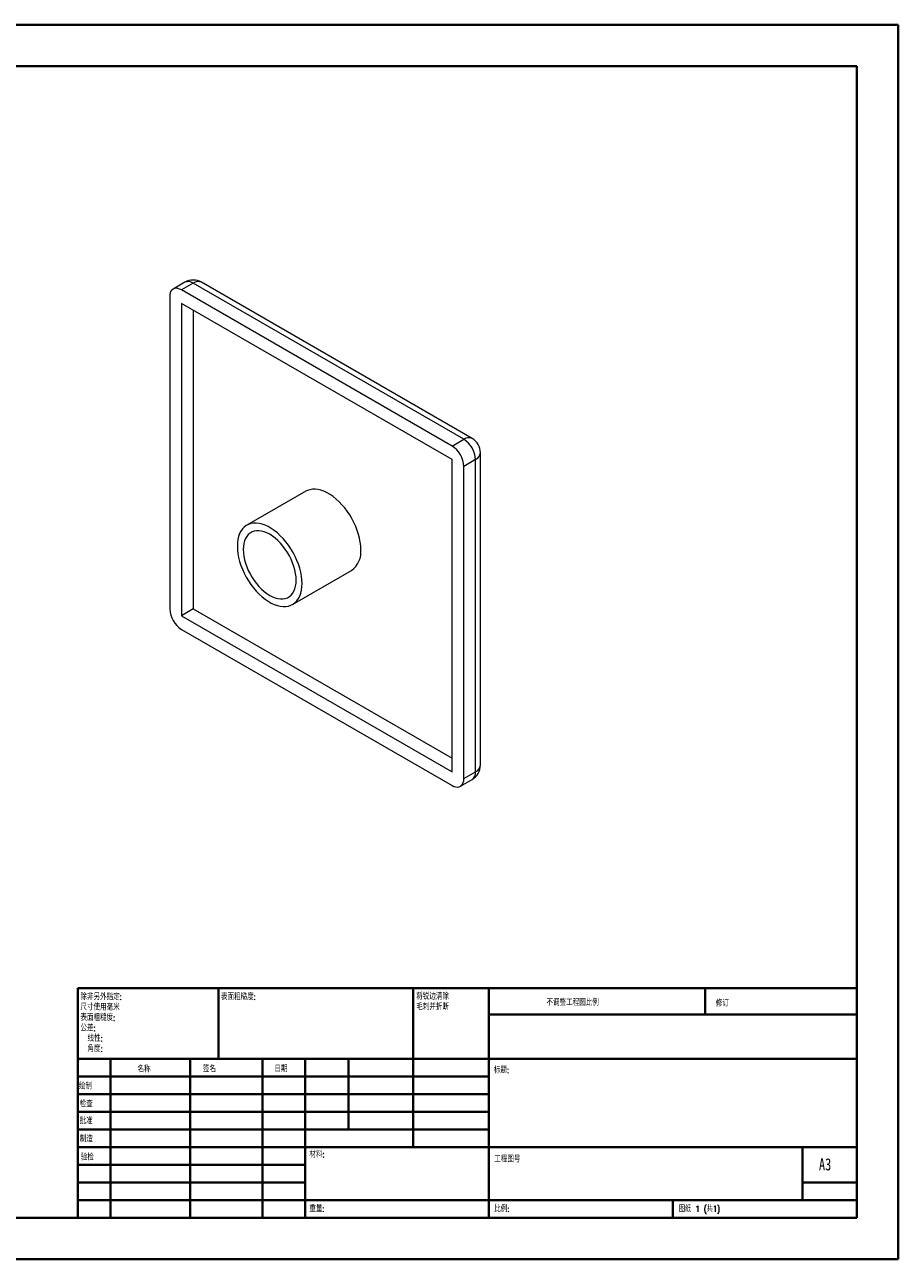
# Model space of a CAD drawing. Header units: millimetres. Extents: x 0 to 420, y 0 to 297.
# Tile 2 of 2: x 210 to 420, y 0 to 297. Entities that reach past the tile are written whole.
import ezdxf

# ---------------------------------------------------------------- set-up
doc = ezdxf.new("R2010")
doc.units = ezdxf.units.MM
doc.styles.add('SLDTEXTSTYLE0', font='TXT', dxfattribs={"width": 0.75, "bigfont": 'bigfont'})
doc.styles.add('SLDTEXTSTYLE1', font='TXT', dxfattribs={"width": 0.75})
doc.styles.add('SLDTEXTSTYLE2', font='TXT', dxfattribs={"width": 0.694444, "bigfont": 'bigfont'})

# ---------------------------------------------------------------- blocks, each defined once
blk = doc.blocks.new('SW_NOTE_0')
at = {"color": 0, "linetype": 'Continuous', "lineweight": 0, "char_height": 1.5, "attachment_point": 1, "style": 'SLDTEXTSTYLE0'}
for s, insert in [('\\M+18FAB锐边\\M+190B4\\M+18F9C', (0, 1.93)), ('\\M+196D1\\M+18E68\\M+19BF3\\M+190DC\\M+19266', (0, -0.57))]:
    blk.add_mtext(s, dxfattribs=dict(at, insert=insert))
blk = doc.blocks.new('SW_NOTE_1')
at = {"color": 0, "linetype": 'Continuous', "lineweight": 0, "char_height": 1.5, "attachment_point": 1, "style": 'SLDTEXTSTYLE0'}
for s, insert in [('\\M+18F9C\\M+194F1另\\M+18A4F\\M+18E77\\M+192E8:', (0, 1.93)), ('\\M+18EDA\\M+190A1\\M+18E67\\M+19770\\M+19F7C\\M+195C4', (0, -0.57)), ('\\M+1955C\\M+196CA\\M+19165糙\\M+19378:', (0, -3.07)), ('\\M+18CF6\\M+18DB7:', (0, -5.57)), ('线\\M+190AB:', (1.69, -8.07)), ('\\M+18A70\\M+19378:', (1.69, -10.57))]:
    blk.add_mtext(s, dxfattribs=dict(at, insert=insert))

msp = doc.modelspace()

# ---------------------------------------------------------------- linework, layer by layer
at = {"color": 7, "linetype": 'Continuous', "lineweight": 40}
for p, q in [((0.08, 297.21), (420.08, 297.21)), ((420.08, 0.21), (420.08, 297.21)), ((25.08, 287.21), (410.08, 287.21)), ((410.08, 287.21), (410.08, 10.21)), ((222.88, 65.46), (410.08, 65.46)), ((222.88, 65.46), (222.88, 10.21)), ((256.68, 48.46), (256.68, 65.46)), ((303.48, 65.46), (303.48, 27.21)), ((321.68, 65.46), (321.68, 10.21)), ((373.68, 59.09), (373.68, 65.46)), ((410.08, 59.09), (321.68, 59.09)), ((410.08, 48.46), (222.88, 48.46)), ((230.68, 48.46), (230.68, 10.21)), ((249.87, 48.46), (249.87, 10.21)), ((267.28, 48.46), (267.28, 10.21)), ((277.48, 10.21), (277.48, 48.46)), ((287.88, 31.46), (287.88, 48.46)), ((321.68, 44.21), (222.88, 44.21)), ((321.68, 39.96), (222.88, 39.96)), ((321.68, 35.71), (222.88, 35.71)), ((321.68, 31.46), (222.88, 31.46)), ((277.48, 27.21), (222.88, 27.21)), ((277.48, 27.21), (410.08, 27.21)), ((397.08, 14.46), (397.08, 27.21)), ((277.48, 22.96), (222.88, 22.96)), ((277.48, 18.71), (222.88, 18.71)), ((410.08, 18.71), (397.08, 18.71)), ((222.88, 14.46), (410.08, 14.46)), ((365.88, 10.21), (365.88, 14.46)), ((25.08, 10.21), (410.08, 10.21)), ((0.08, 0.21), (420.08, 0.21))]:
    msp.add_line(p, q, dxfattribs=at)
at = {"color": 7, "linetype": 'Continuous', "lineweight": 15}
for p, q in [((248.59, 235.24), (245.76, 233.61)), ((250.59, 235.04), (247.76, 233.41)), ((315.64, 197.49), (250.59, 235.04)), ((317.64, 197.69), (252.59, 235.24)), ((244.93, 231.78), (244.93, 156.66)), ((312.82, 195.86), (247.76, 233.41)), ((247.76, 230.14), (247.76, 155.02)), ((312.82, 192.59), (247.76, 230.14)), ((250.59, 228.51), (250.59, 156.66)), ((312.82, 195.86), (315.64, 197.49)), ((319.64, 119.1), (319.64, 194.22)), ((312.82, 117.47), (312.82, 192.59)), ((318.47, 192.59), (315.64, 190.96)), ((315.64, 115.84), (315.64, 190.96)), ((318.47, 117.47), (318.47, 192.59)), ((277.62, 184.97), (263.47, 176.8)), ((274.47, 157.75), (288.62, 165.91)), ((250.59, 156.66), (247.76, 155.02)), ((247.76, 155.02), (312.82, 117.47)), ((250.59, 156.66), (312.82, 120.73)), ((247.76, 151.76), (312.82, 114.2)), ((315.64, 115.84), (318.47, 117.47)), ((314.81, 114), (317.64, 115.64))]:
    msp.add_line(p, q, dxfattribs=at)
at = {"color": 7, "linetype": 'Continuous', "lineweight": 15, "flags": 128}
for points in [[(247.76, 233.41), (247.32, 233.63), (246.89, 233.76), (246.48, 233.8), (246.1, 233.75), (245.76, 233.61), (245.47, 233.39), (245.24, 233.08), (245.07, 232.71), (244.97, 232.27), (244.93, 231.78)], [(290.89, 170.95), (290.86, 171.82), (290.75, 172.73), (290.58, 173.66), (290.34, 174.61), (290.03, 175.56), (289.66, 176.52), (289.23, 177.46), (288.75, 178.39), (288.21, 179.29), (287.63, 180.15), (287.01, 180.97), (286.35, 181.74), (285.66, 182.46), (284.95, 183.11), (284.22, 183.69), (283.49, 184.2), (282.75, 184.62), (282.01, 184.97), (281.28, 185.23), (280.57, 185.4), (279.89, 185.47), (279.23, 185.46), (278.6, 185.36), (278.02, 185.17), (277.62, 184.97)], [(276.75, 162.79), (276.72, 163.66), (276.61, 164.57), (276.44, 165.5), (276.2, 166.44), (275.89, 167.4), (275.52, 168.35), (275.09, 169.3), (274.6, 170.22), (274.07, 171.12), (273.49, 171.99), (272.86, 172.81), (272.21, 173.58), (271.52, 174.29), (270.81, 174.95), (270.08, 175.53), (269.34, 176.03), (268.6, 176.46), (267.87, 176.8), (267.14, 177.06), (266.43, 177.23), (265.74, 177.31), (265.09, 177.3), (264.46, 177.2), (263.88, 177), (263.35, 176.72), (262.86, 176.36), (262.43, 175.91), (262.06, 175.38), (261.75, 174.78), (261.51, 174.11), (261.34, 173.38), (261.23, 172.6), (261.2, 171.77), (261.23, 170.89), (261.34, 169.98), (261.51, 169.05), (261.75, 168.11), (262.06, 167.15), (262.43, 166.2), (262.86, 165.25), (263.35, 164.33), (263.88, 163.43), (264.46, 162.56), (265.09, 161.74), (265.74, 160.97), (266.43, 160.26), (267.14, 159.61), (267.87, 159.02), (268.6, 158.52), (269.34, 158.09), (270.08, 157.75), (270.81, 157.49), (271.52, 157.32), (272.21, 157.24), (272.86, 157.25), (273.49, 157.35), (274.07, 157.55), (274.6, 157.83), (275.09, 158.19), (275.52, 158.64), (275.89, 159.17), (276.2, 159.77), (276.44, 160.44), (276.61, 161.17), (276.72, 161.95), (276.75, 162.79)], [(275.34, 163.6), (275.3, 164.39), (275.2, 165.21), (275.03, 166.05), (274.79, 166.91), (274.49, 167.77), (274.12, 168.62), (273.7, 169.46), (273.23, 170.28), (272.72, 171.06), (272.16, 171.8), (271.56, 172.49), (270.94, 173.13), (270.3, 173.7), (269.64, 174.2), (268.97, 174.62), (268.31, 174.97), (267.65, 175.23), (267.01, 175.4), (266.39, 175.48), (265.79, 175.48), (265.23, 175.38), (264.72, 175.19), (264.25, 174.92), (263.83, 174.57), (263.46, 174.13), (263.16, 173.62), (262.92, 173.04), (262.75, 172.4), (262.65, 171.7), (262.61, 170.95), (262.65, 170.16), (262.75, 169.34), (262.92, 168.5), (263.16, 167.64), (263.46, 166.78), (263.83, 165.93), (264.25, 165.09), (264.72, 164.27), (265.23, 163.49), (265.79, 162.75), (266.39, 162.06), (267.01, 161.42), (267.65, 160.85), (268.31, 160.35), (268.97, 159.93), (269.64, 159.58), (270.3, 159.32), (270.94, 159.15), (271.56, 159.07), (272.16, 159.07), (272.72, 159.17), (273.23, 159.36), (273.7, 159.63), (274.12, 159.98), (274.49, 160.42), (274.79, 160.93), (275.03, 161.51), (275.2, 162.15), (275.3, 162.85), (275.34, 163.6)], [(312.82, 114.2), (313.26, 113.99), (313.69, 113.86), (314.1, 113.82), (314.48, 113.87), (314.82, 114), (315.1, 114.23), (315.34, 114.53), (315.51, 114.91), (315.61, 115.34), (315.64, 115.84)]]:
    msp.add_lwpolyline(points, dxfattribs=at)
at = {"color": 7, "linetype": 'Continuous', "lineweight": 15}
for centre, radius, start, end in [((250.59, 231.78), 4, 60.0027, 119.9973), ((312.37, 192.34), 6.1, 2.3869, 57.6131), ((315.64, 194.22), 4, 0, 60.0027), ((309.55, 190.7), 6.1, 2.3869, 57.6131), ((285.42, 170.39), 5.5, 305.4958, 5.8164), ((251.03, 156.91), 6.1, 182.3869, 237.6131), ((315.64, 119.1), 4, 299.9973, 0)]:
    msp.add_arc(centre, radius, start, end, dxfattribs=at)
at = {"color": 8, "linetype": 'Continuous', "lineweight": 15}
for centre, radius, start, end in [((249.42, 233.43), 1.99, 54.0823, 114.6073), ((251.76, 233.43), 1.99, 65.3927, 125.9177), ((316.81, 195.87), 1.99, 65.3927, 125.9177), ((317.66, 194.41), 1.99, 294.0743, 354.6056), ((317.66, 119.29), 1.99, 294.0743, 354.6056), ((316.52, 117.25), 1.96, 304.8612, 6.4509)]:
    msp.add_arc(centre, radius, start, end, dxfattribs=at)

# ---------------------------------------------------------------- block references
at = {"color": 7, "linetype": 'Continuous', "lineweight": 0}
for name, p in [('SW_NOTE_1', (223.47, 62.2)), ('SW_NOTE_0', (304.19, 62.28))]:
    msp.add_blockref(name, p, dxfattribs=at)

# ---------------------------------------------------------------- texts
at = {"color": 7, "linetype": 'Continuous', "lineweight": 0, "attachment_point": 1}
for s, insert, char_height, style in [('\\M+1955C\\M+196CA\\M+19165糙\\M+19378:', (257.25, 64.13), 1.5, 'SLDTEXTSTYLE0'), ('\\M+19573调\\M+190AE\\M+18D48\\M+192F6图\\M+194E4\\M+197E1', (335.49, 62.75), 1.5, 'SLDTEXTSTYLE0'), ('\\M+18F43订', (376.21, 62.55), 1.5, 'SLDTEXTSTYLE0'), ('\\M+196BC\\M+18FCC', (237.2, 46.72), 1.5, 'SLDTEXTSTYLE0'), ('签\\M+196BC', (252.91, 46.78), 1.5, 'SLDTEXTSTYLE0'), ('\\M+193FA\\M+18AFA', (270.09, 46.79), 1.5, 'SLDTEXTSTYLE0'), ('标题:', (322.84, 46.49), 1.5, 'SLDTEXTSTYLE0'), ('绘\\M+190A7', (223.09, 42.64), 1.5, 'SLDTEXTSTYLE0'), ('检查', (223.29, 38.37), 1.5, 'SLDTEXTSTYLE0'), ('\\M+194E1\\M+18F79', (223.28, 34.28), 1.5, 'SLDTEXTSTYLE0'), ('\\M+190A7\\M+191A2', (223.33, 29.95), 1.5, 'SLDTEXTSTYLE0'), ('验检', (223.55, 25.56), 1.5, 'SLDTEXTSTYLE0'), ('\\M+18DDE\\M+197BF:', (278.52, 26.2), 1.5, 'SLDTEXTSTYLE0'), ('\\M+18D48\\M+192F6图\\M+18D86', (322.95, 25.08), 1.5, 'SLDTEXTSTYLE0'), ('A3', (401, 24.52), 2.91, 'SLDTEXTSTYLE1'), ('\\M+18F64\\M+197CA:', (278.5, 13.16), 1.4986, 'SLDTEXTSTYLE0'), ('\\M+194E4\\M+197E1:', (322.95, 13.11), 1.5, 'SLDTEXTSTYLE0'), ('图纸 1 (\\M+18BA41)', (367.36, 13.11), 1.5, 'SLDTEXTSTYLE2')]:
    msp.add_mtext(s, dxfattribs=dict(at, insert=insert, char_height=char_height, style=style))

doc.saveas('drawing.dxf')
